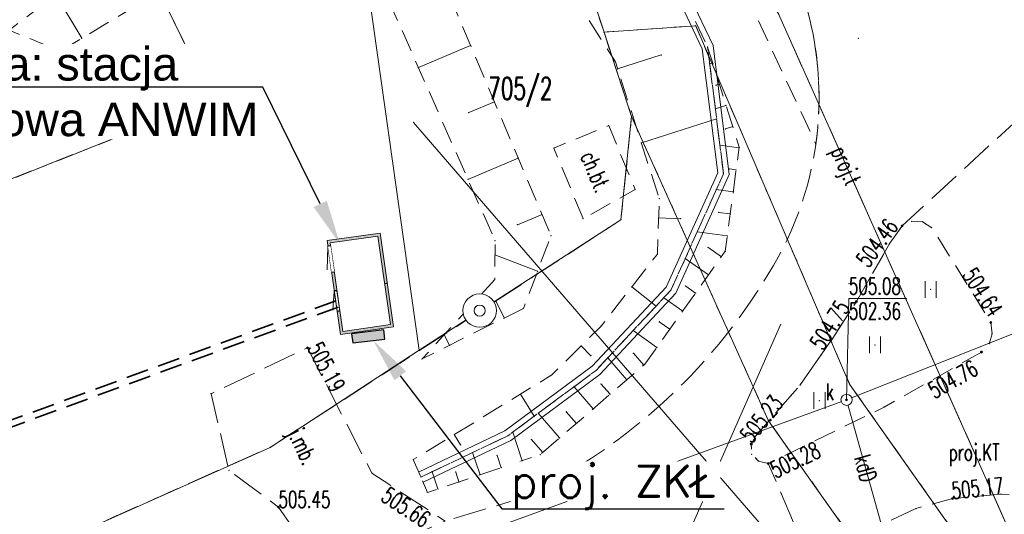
# Model space of a CAD drawing. Header units: metres. Extents: x 7422311 to 7422914, y 5495352 to 5495886.
# Tile 19 of 22: x 7422410 to 7422454, y 5495833 to 5495855. Entities that reach past the tile are written whole.
import ezdxf
from ezdxf import colors
from ezdxf.entities.mleader import LeaderData, LeaderLine
from ezdxf.enums import TextEntityAlignment as Align
from ezdxf.math import Vec2, Vec3

# ---------------------------------------------------------------- set-up
doc = ezdxf.new("R2010")
doc.units = ezdxf.units.M
doc.set_wipeout_variables(frame=1)
for name, pattern in [('DASHED2', [9.525, 6.35, -3.175]), ('L_0_03', [1, 0.5, -0.5]), ('L_0_04', [1.5, 1, -0.5]), ('L_0_06', [2, 1.5, -0.5]), ('L_2_50', [2.5, 2, -0.5])]:
    doc.linetypes.add(name, pattern=pattern)
doc.layers.get('0').update_dxf_attribs({"linetype": 'CONTINUOUS', "lineweight": 18})
for name, color, linetype, lineweight in [('_PROelCAD_ODNOSNIKI_SZCZEGOL', 7, 'CONTINUOUS', 13), ('EGB_DzialkaEwidencyjna', 7, 'CONTINUOUS', 18), ('EGB_KonturKlasyfikacyjny', 96, 'CONTINUOUS', 18), ('EGB_KonturUzytkuGruntowego', 96, 'CONTINUOUS', 18), ('GES_InneUrzadzeniaTowarzyszac2', 7, 'CONTINUOUS', 18), ('GES_PrzewodKanalizacyjny', 36, 'CONTINUOUS', 18), ('GES_PrzewodTelekomunikacyjny_P', 7, 'CONTINUOUS', 18), ('GES_PrzewodWodociagowy', 5, 'CONTINUOUS', 18), ('GES_Rzedna', 7, 'CONTINUOUS', 18), ('GES_UrzadzeniaSiecWodociagowa_', 7, 'CONTINUOUS', 18), ('GES_UrzadzeniaTowarzyszczaceL1', 7, 'CONTINUOUS', 18), ('KR_ObiektKarto', 7, 'CONTINUOUS', 18), ('M_projekt', 134, 'CONTINUOUS', 0), ('M_STACJA', 161, 'CONTINUOUS', 13), ('OT_Komunikacja', 7, 'CONTINUOUS', 18), ('OT_Rzedna', 7, 'CONTINUOUS', 18), ('OT_Skarpa', 7, 'CONTINUOUS', 18), ('OT_ZagospodarowanieTerenu', 7, 'CONTINUOUS', 18)]:
    doc.layers.add(name, color=color, linetype=linetype, lineweight=lineweight)
doc.styles.add('Arial', font='arial.ttf')
doc.styles.get("Standard").update_dxf_attribs({"font": 'simplex.shx'})

# ---------------------------------------------------------------- blocks, each defined once
blk = doc.blocks.new('L_0_02_2')
at = {"color": 0}
blk.add_point((0, 0), dxfattribs=at)
blk = doc.blocks.new('L_0_02_1')
at = {"color": 0}
blk.add_point((0, 0), dxfattribs=at)
blk = doc.blocks.new('OTZT_S')
at = {"color": 0, "linetype": 'Continuous', "lineweight": 18, "flags": 128}
for points in [[(-0.5, -0.75), (-0.5, 0.75)], [(0.5, 0.75), (0.5, -0.75)]]:
    blk.add_lwpolyline(points, dxfattribs=at)
blk = doc.blocks.new('SUPW_O')
at = {"color": 0, "linetype": 'Continuous', "lineweight": 18}
blk.add_wipeout([(0, -0.5), (0.25, -0.433), (0.433, -0.25), (0.5, 0), (0.433, 0.25), (0.25, 0.433), (0, 0.5), (-0.25, 0.433), (-0.433, 0.25), (-0.5, 0), (-0.433, -0.25), (-0.25, -0.433)], dxfattribs=at)
blk.add_circle((0, 0), 0.5, dxfattribs=at)
blk = doc.blocks.new('SUPS01_05')
at = {"linetype": 'Continuous', "lineweight": 13}
blk.add_hatch(color=0, dxfattribs=at).paths.add_polyline_path([(0, -0.091, 1), (0, 0.091, 1)])
at = {"color": 0, "linetype": 'Continuous', "lineweight": 13}
blk.add_circle((0, 0), 0.0906, dxfattribs=at)
blk = doc.blocks.new('SUWS')
at = {"color": 0, "linetype": 'Continuous', "lineweight": 18}
blk.add_wipeout([(0, -1.5), (0.75, -1.299), (1.299, -0.75), (1.5, 0), (1.299, 0.75), (0.75, 1.299), (0, 1.5), (-0.75, 1.299), (-1.299, 0.75), (-1.5, 0), (-1.299, -0.75), (-0.75, -1.299)], dxfattribs=at)
for radius in [1.5, 0.5]:
    blk.add_circle((0, 0), radius, dxfattribs=at)
blk = doc.blocks.new('OTRN')
at = {"linetype": 'Continuous', "lineweight": 13}
blk.add_hatch(color=0, dxfattribs=at).paths.add_polyline_path([(0, -0.091, 1), (0, 0.091, 1)])
at = {"color": 0, "linetype": 'Continuous', "lineweight": 13}
blk.add_circle((0, 0), 0.0906, dxfattribs=at)
blk = doc.blocks.new('OTRS')
at = {"linetype": 'Continuous', "lineweight": 13}
blk.add_hatch(color=0, dxfattribs=at).paths.add_polyline_path([(0, -0.091, 1), (0, 0.091, 1)])
at = {"color": 0, "linetype": 'Continuous', "lineweight": 13}
blk.add_circle((0, 0), 0.0906, dxfattribs=at)
blk = doc.blocks.new('*U45')
at = {"layer": 'M_STACJA', "lineweight": 0, "ltscale": 10, "extrusion": (0, 0, -1)}
h = blk.add_hatch(dxfattribs=at)
h.set_pattern_fill('ANSI36', color=1, style=0, pattern_type=2)
h.set_pattern_definition([(142.7116, (224.20336, -40.30256), (-0.249703, 0.58921457), [0.79375, -0.15875, 0, -0.15875])])
h.paths.add_polyline_path([(21.3, 12.97), (-21.3, 12.97), (-21.3, -11.13), (-19, -11.13), (-19, -11.13), (-19, -9.93), (-19.51, -9.94), (-19.6, -9.93), (-20.1, -9.93), (-20.1, -9.43), (-20.1, 11.27), (-20.1, 11.77), (-19.6, 11.77), (19.6, 11.77), (20.1, 11.77), (20.1, 11.27), (20.1, -9.43), (19.6, -9.93), (19.29, -9.93), (10.92, -9.93), (10.92, -10.53), (10.92, -10.46), (10.92, -10.6), (10.92, -11.13), (21.3, -11.13)])
h.paths.add_polyline_path([(-20.45, -10.48, 1), (-20.85, -10.48, 1)], flags=16)
h.paths.add_polyline_path([(-20.5, 12.35, 1), (-20.9, 12.35, 1)], flags=16)
h.paths.add_polyline_path([(20.92, 12.34, 1), (20.52, 12.34, 1)], flags=16)
h.paths.add_polyline_path([(20.98, -10.48, 1), (20.58, -10.48, 1)], flags=16)
h.paths.add_polyline_path([(-6.7, -11.13), (1.45, -11.12), (1.42, -9.98), (1.42, -9.93), (-6.7, -9.93)])
h.paths.add_polyline_path([(0.92, -11.13), (0.92, -11.13), (0.92, -11.12)])
at = {"layer": 'M_STACJA', "color": 1, "ltscale": 10}
blk.add_line((-7.94, -11.13), (-16.94, -11.13), dxfattribs=at)
blk.add_line((-7.94, -11.13), (-16.94, -11.13), dxfattribs=at)
at = {"layer": 'M_STACJA', "color": 1, "lineweight": 0, "ltscale": 10, "extrusion": (0, 0, -1), "flags": 128}
blk.add_lwpolyline([(21.3, 12.97), (-21.3, 12.97), (-21.3, -11.13), (21.3, -11.13), (21.3, 12.97)], dxfattribs=at)
at = {"layer": 'M_STACJA', "color": 1, "ltscale": 10, "extrusion": (0, 0, -1), "flags": 128}
for points in [[(21.3, 12.97), (-21.3, 12.97), (-21.3, -11.13), (21.3, -11.13), (21.3, 12.97)], [(1.67, -11.13), (10.67, -11.13), (10.67, -9.93), (1.67, -9.93), (1.67, -11.13), (10.06, -13)], [(-7.1, -11.13), (-7.1, -11.13), (-7.1, -9.93), (-18.6, -9.93), (-18.6, -11.13), (-8.28, -13), (-18.6, -11.13), (-7.1, -11.13)]]:
    blk.add_lwpolyline(points, dxfattribs=at)
blk.add_lwpolyline([(-20.1, -9.93), (20.1, -9.93), (20.1, 11.77), (-20.1, 11.77), (-20.1, -9.93)], close=True, dxfattribs=at)
at = {"layer": 'M_STACJA', "color": 1, "ltscale": 254, "extrusion": (0, 0, -1), "flags": 128}
for points in [[(1.94, 12.97), (0.94, 12.97), (0.94, 13), (1.94, 13), (1.94, 12.97)], [(1.35, 11.77), (1.35, 12.97), (1.53, 12.97), (1.53, 11.77), (1.35, 11.77)]]:
    blk.add_lwpolyline(points, close=True, dxfattribs=at)
at = {"layer": 'M_STACJA', "color": 1, "linetype": 'DASHED2', "ltscale": 10, "extrusion": (0, 0, -1)}
for points in [[(10.92, -11.13), (10.92, -9.93), (1.42, -9.93), (1.42, -11.13), (10.92, -11.13)], [(-6.7, -9.93), (-6.7, -11.13), (-19, -11.13), (-19, -9.93), (-6.7, -9.93)]]:
    blk.add_lwpolyline(points, close=True, dxfattribs=at)
at = {"color": 1, "ltscale": 10}
blk.add_wipeout([(7.1, -9.93), (18.6, -9.93), (18.6, -11.13), (7.1, -11.13)], dxfattribs=at).dxf.layer = 'M_STACJA'
blk = doc.blocks.new('ZKŁ_1')
h = blk.add_hatch(color=1)
h.dxf.hatch_style = 1
h.paths.add_polyline_path([(0, 0), (0, 0.379), (-1.322, 0.379), (-1.322, 0)])
at = {"color": 18, "lineweight": 30, "true_color": 0x000000}
blk.add_lwpolyline([(-1.322, 0), (0, 0), (0, 0.379), (-1.322, 0.379)], close=True, dxfattribs=at)

msp = doc.modelspace()

# ---------------------------------------------------------------- linework, layer by layer
for p in [(7422440.394, 5495855.137), (7422440.394, 5495855.137), (7422440.394, 5495855.137), (7422440.394, 5495855.137), (7422440.394, 5495855.137), (7422440.394, 5495855.137), (7422440.394, 5495855.137), (7422440.394, 5495855.137), (7422440.394, 5495855.137), (7422440.394, 5495855.137), (7422436.274, 5495854.847), (7422436.274, 5495854.847), (7422436.274, 5495854.847), (7422436.274, 5495854.847), (7422436.274, 5495854.847), (7422436.274, 5495854.847), (7422436.274, 5495854.847), (7422436.274, 5495854.847), (7422436.274, 5495854.847), (7422436.274, 5495854.847), (7422436.274, 5495854.847), (7422436.274, 5495854.847), (7422436.274, 5495854.847), (7422436.274, 5495854.847), (7422436.274, 5495854.847), (7422436.274, 5495854.847), (7422412.806, 5495854.575), (7422430.279, 5495854.247), (7422440.931, 5495854.175), (7422440.931, 5495854.175), (7422440.931, 5495854.175), (7422440.931, 5495854.175), (7422440.931, 5495854.175), (7422440.931, 5495854.175), (7422447.704, 5495854.567), (7422411.839, 5495853.999), (7422411.839, 5495853.999), (7422438.843, 5495853.821), (7422427.934, 5495853.256), (7422436.784, 5495853.513), (7422436.784, 5495853.513), (7422441.025, 5495853.419), (7422441.156, 5495853.461), (7422445.834, 5495853.687), (7422436.886, 5495853.194), (7422441.304, 5495852.459), (7422441.456, 5495852.507), (7422418.654, 5495851.807), (7422418.654, 5495851.807), (7422418.654, 5495851.807), (7422418.654, 5495851.807), (7422418.654, 5495851.807), (7422418.654, 5495851.807), (7422418.654, 5495851.807), (7422418.654, 5495851.807), (7422431.35, 5495851.714), (7422441.756, 5495851.553), (7422430.198, 5495851.228), (7422437.514, 5495851.047), (7422437.514, 5495851.047), (7422437.514, 5495851.047), (7422437.514, 5495851.047), (7422437.514, 5495851.047), (7422437.514, 5495851.047), (7422437.514, 5495851.047), (7422437.514, 5495851.047), (7422437.514, 5495851.047), (7422437.514, 5495851.047), (7422437.514, 5495851.047), (7422437.514, 5495851.047), (7422437.514, 5495851.047), (7422437.514, 5495851.047), (7422437.514, 5495851.047), (7422437.514, 5495851.047), (7422441.277, 5495851.402), (7422427.716, 5495850.784), (7422427.716, 5495850.784), (7422427.716, 5495850.784), (7422427.716, 5495850.784), (7422436.484, 5495850.647), (7422436.484, 5495850.647), (7422441.335, 5495850.944), (7422441.73, 5495850.496), (7422442.057, 5495850.599), (7422445.879, 5495850.558), (7422437.954, 5495849.861), (7422441.483, 5495849.759), (7422445.793, 5495849.813), (7422445.793, 5495849.813), (7422445.793, 5495849.813), (7422434.023, 5495849.63), (7422434.023, 5495849.63), (7422442.345, 5495849.644), (7422442.349, 5495849.671), (7422442.349, 5495849.671), (7422432.42, 5495849.182), (7422441.643, 5495848.476), (7422441.643, 5495848.476), (7422441.643, 5495848.476), (7422441.643, 5495848.476), (7422441.643, 5495848.476), (7422441.643, 5495848.476), (7422441.912, 5495848.693), (7422442.213, 5495848.653), (7422430.16, 5495848.226), (7422437.674, 5495847.767), (7422437.674, 5495847.767), (7422441.321, 5495847.763), (7422442.08, 5495847.662), (7422438.758, 5495847.352), (7422438.758, 5495847.352), (7422433.491, 5495846.649), (7422441.42, 5495846.741), (7422441.948, 5495846.67), (7422432.382, 5495846.18), (7422435.334, 5495846.457), (7422435.334, 5495846.457), (7422437.034, 5495846.407), (7422437.034, 5495846.407), (7422437.034, 5495846.407), (7422437.034, 5495846.407), (7422437.034, 5495846.407), (7422437.034, 5495846.407), (7422437.034, 5495846.407), (7422437.034, 5495846.407), (7422437.034, 5495846.407), (7422437.034, 5495846.407), (7422437.034, 5495846.407), (7422437.034, 5495846.407), (7422438.729, 5495846.487), (7422439.723, 5495846.454), (7422450.104, 5495846.337), (7422450.104, 5495846.337), (7422450.104, 5495846.337), (7422450.104, 5495846.337), (7422450.594, 5495846.317), (7422450.594, 5495846.317), (7422450.594, 5495846.317), (7422450.594, 5495846.317), (7422440.464, 5495845.859), (7422449.673, 5495846.139), (7422449.673, 5495846.139), (7422449.674, 5495846.137), (7422449.674, 5495846.137), (7422449.674, 5495846.137), (7422449.674, 5495846.137), (7422451.004, 5495846.047), (7422451.004, 5495846.047), (7422451.004, 5495846.047), (7422451.004, 5495846.047), (7422431.378, 5495845.473), (7422431.378, 5495845.473), (7422433.897, 5495845.69), (7422433.897, 5495845.69), (7422441.816, 5495845.679), (7422449.124, 5495845.357), (7422449.124, 5495845.357), (7422449.125, 5495845.36), (7422449.125, 5495845.36), (7422438.675, 5495844.866), (7422438.675, 5495844.866), (7422440.946, 5495845.169), (7422441.724, 5495844.99), (7422441.724, 5495844.99), (7422431.374, 5495844.823), (7422439.927, 5495844.667), (7422441.547, 5495844.742), (7422433.288, 5495844.093), (7422443.658, 5495843.966), (7422431.367, 5495843.718), (7422431.367, 5495843.718), (7422440.968, 5495843.927), (7422447.283, 5495843.537), (7422437.519, 5495843.386), (7422439.284, 5495843.24), (7422439.284, 5495843.24), (7422439.284, 5495843.24), (7422439.284, 5495843.24), (7422439.284, 5495843.24), (7422439.284, 5495843.24), (7422439.948, 5495843.425), (7422440.388, 5495843.112), (7422450.957, 5495843.275), (7422438.965, 5495842.897), (7422447.283, 5495842.862), (7422447.614, 5495842.727), (7422447.614, 5495842.727), (7422447.614, 5495842.727), (7422447.614, 5495842.727), (7422449.861, 5495842.862), (7422432.649, 5495842.418), (7422432.649, 5495842.418), (7422438.619, 5495842.527), (7422439.809, 5495842.297), (7422431.793, 5495841.99), (7422438.753, 5495841.821), (7422453.664, 5495841.787), (7422453.664, 5495841.787), (7422453.664, 5495841.787), (7422453.664, 5495841.787), (7422436.144, 5495841.625), (7422436.144, 5495841.625), (7422437.587, 5495841.422), (7422439.229, 5495841.482), (7422444.209, 5495841.686), (7422429.096, 5495841.236), (7422446.524, 5495841.037), (7422446.524, 5495841.037), (7422446.524, 5495841.037), (7422446.524, 5495841.037), (7422453.714, 5495841.277), (7422453.714, 5495841.277), (7422453.714, 5495841.272), (7422453.714, 5495841.272), (7422422.944, 5495840.647), (7422422.944, 5495840.647), (7422427.974, 5495840.537), (7422427.974, 5495840.537), (7422427.974, 5495840.537), (7422427.974, 5495840.537), (7422427.974, 5495840.537), (7422427.974, 5495840.537), (7422429.332, 5495840.763), (7422435.245, 5495840.733), (7422438.65, 5495840.667), (7422448.457, 5495840.775), (7422453.239, 5495840.453), (7422453.239, 5495840.453), (7422453.244, 5495840.457), (7422453.244, 5495840.457), (7422453.584, 5495840.827), (7422453.584, 5495840.827), (7422453.584, 5495840.827), (7422453.584, 5495840.827), (7422428.101, 5495840.149), (7422428.101, 5495840.149), (7422435.683, 5495840.292), (7422436.445, 5495840.199), (7422437.594, 5495840.399), (7422435.916, 5495839.632), (7422435.916, 5495839.632), (7422435.916, 5495839.632), (7422435.916, 5495839.632), (7422435.916, 5495839.632), (7422435.916, 5495839.632), (7422438.057, 5495839.864), (7422438.115, 5495839.915), (7422438.115, 5495839.915), (7422433.926, 5495839.424), (7422433.926, 5495839.424), (7422437.301, 5495839.21), (7422434.927, 5495838.897), (7422436.138, 5495839.025), (7422445.104, 5495838.997), (7422445.104, 5495838.997), (7422445.104, 5495838.997), (7422445.104, 5495838.997), (7422447.314, 5495839.007), (7422447.314, 5495839.007), (7422447.314, 5495839.007), (7422447.314, 5495839.007), (7422447.314, 5495839.007), (7422447.314, 5495839.007), (7422447.314, 5495839.007), (7422447.314, 5495839.007), (7422447.314, 5495839.007), (7422447.314, 5495839.007), (7422418.614, 5495838.577), (7422418.614, 5495838.577), (7422432.525, 5495838.567), (7422436.544, 5495838.556), (7422445.957, 5495838.275), (7422434.577, 5495837.773), (7422435.788, 5495837.901), (7422438.768, 5495838.036), (7422448.864, 5495837.977), (7422448.864, 5495837.977), (7422448.864, 5495837.977), (7422448.864, 5495837.977), (7422433.137, 5495837.568), (7422433.317, 5495837.701), (7422443.664, 5495837.367), (7422443.664, 5495837.367), (7422443.664, 5495837.367), (7422443.664, 5495837.367), (7422443.664, 5495837.367), (7422443.664, 5495837.367), (7422443.664, 5495837.367), (7422443.664, 5495837.367), (7422443.664, 5495837.367), (7422443.664, 5495837.367), (7422435.032, 5495837.247), (7422429.54, 5495836.741), (7422431.953, 5495836.689), (7422431.953, 5495836.689), (7422431.953, 5495836.689), (7422431.953, 5495836.689), (7422431.953, 5495836.689), (7422431.953, 5495836.689), (7422432.17, 5495836.85), (7422433.015, 5495836.521), (7422434.276, 5495836.593), (7422443.104, 5495836.687), (7422443.104, 5495836.687), (7422443.104, 5495836.687), (7422443.104, 5495836.687), (7422421.264, 5495836.167), (7422421.264, 5495836.167), (7422421.264, 5495836.167), (7422421.264, 5495836.167), (7422421.264, 5495836.167), (7422421.264, 5495836.167), (7422421.264, 5495836.167), (7422421.264, 5495836.167), (7422421.264, 5495836.167), (7422421.264, 5495836.167), (7422421.264, 5495836.167), (7422421.264, 5495836.167), (7422429.825, 5495836.276), (7422442.894, 5495836.317), (7422442.894, 5495836.317), (7422442.894, 5495836.317), (7422442.894, 5495836.317), (7422427.704, 5495835.617), (7422427.704, 5495835.617), (7422430.368, 5495835.934), (7422431.465, 5495835.809), (7422432.6, 5495835.569), (7422433.405, 5495835.84), (7422433.405, 5495835.84), (7422433.519, 5495835.938), (7422442.904, 5495835.857), (7422442.904, 5495835.857), (7422442.904, 5495835.857), (7422442.904, 5495835.857), (7422419.414, 5495835.137), (7422419.414, 5495835.137), (7422431.652, 5495835.251), (7422443.224, 5495835.547), (7422443.224, 5495835.547), (7422443.224, 5495835.547), (7422443.224, 5495835.547), (7422443.654, 5495835.437), (7422443.654, 5495835.437), (7422443.654, 5495835.437), (7422443.654, 5495835.437), (7422443.654, 5495835.437), (7422443.654, 5495835.437), (7422425.844, 5495835.007), (7422425.844, 5495835.007), (7422428.044, 5495834.827), (7422428.044, 5495834.827), (7422428.044, 5495834.827), (7422428.044, 5495834.827), (7422428.044, 5495834.827), (7422428.044, 5495834.827), (7422428.549, 5495835.068), (7422429.608, 5495835.058), (7422430.704, 5495834.933), (7422428.808, 5495834.296), (7422429.756, 5495834.615), (7422428.334, 5495834.137), (7422428.334, 5495834.137), (7422432.344, 5495833.817), (7422432.344, 5495833.817), (7422432.344, 5495833.817), (7422432.344, 5495833.817), (7422451.934, 5495833.867), (7422451.934, 5495833.867), (7422451.934, 5495833.867), (7422451.934, 5495833.867), (7422454.114, 5495834.067), (7422454.114, 5495834.067), (7422454.114, 5495834.067), (7422454.114, 5495834.067), (7422421.644, 5495833.477), (7422421.644, 5495833.477), (7422450.294, 5495833.417), (7422450.294, 5495833.417), (7422450.294, 5495833.417), (7422450.294, 5495833.417)]:
    msp.add_point(p)
at = {"layer": 'EGB_DzialkaEwidencyjna', "linetype": 'CONTINUOUS', "lineweight": 18}
for p, q in [((7422428.841, 5495877.639), (7422436.274, 5495854.847)), ((7422424.014, 5495868.507), (7422427.974, 5495840.537)), ((7422427.974, 5495840.537), (7422424.014, 5495868.507)), ((7422436.274, 5495854.847), (7422440.394, 5495855.137)), ((7422440.394, 5495855.137), (7422447.314, 5495839.007)), ((7422437.514, 5495851.047), (7422436.274, 5495854.847)), ((7422436.274, 5495854.847), (7422437.514, 5495851.047)), ((7422437.514, 5495851.047), (7422437.034, 5495846.407)), ((7422443.664, 5495837.367), (7422437.514, 5495851.047)), ((7422437.034, 5495846.407), (7422427.974, 5495840.537)), ((7422427.974, 5495840.537), (7422421.264, 5495836.167)), ((7422447.314, 5495839.007), (7422460.934, 5495819.697)), ((7422458.704, 5495816.157), (7422443.664, 5495837.367)), ((7422421.264, 5495836.167), (7422407.694, 5495830.107))]:
    msp.add_line(p, q, dxfattribs=at)
at = {"layer": 'EGB_DzialkaEwidencyjna', "color": 7, "linetype": 'Continuous', "lineweight": 13, "flags": 128}
msp.add_lwpolyline([(7422435.604, 5495830.791), (7422439.417, 5495830.791), (7422444.209, 5495841.686)], dxfattribs=at)
at = {"layer": 'EGB_KonturKlasyfikacyjny', "color": 82, "linetype": 'L_0_06', "lineweight": 18, "flags": 128}
for points in [[(7422437.514, 5495851.047), (7422437.034, 5495846.407), (7422421.264, 5495836.167), (7422407.684, 5495830.107), (7422388.214, 5495839.107), (7422387.604, 5495840.237), (7422400.594, 5495844.677), (7422405.374, 5495846.557), (7422418.654, 5495851.807), (7422414.094, 5495861.187), (7422404.664, 5495880.557), (7422391.804, 5495874.697), (7422395.924, 5495878.527), (7422400.263, 5495883.771), (7422403.39, 5495885.129), (7422403.954, 5495885.354), (7422405.638, 5495885.805), (7422406.528, 5495885.921), (7422409.708, 5495886.191), (7422410.554, 5495886.227), (7422412.291, 5495886.075), (7422413.975, 5495885.624), (7422415.554, 5495884.888), (7422415.863, 5495884.702), (7422418.513, 5495883.042), (7422419.632, 5495882.228), (7422420.865, 5495880.995), (7422423.389, 5495877.967), (7422423.607, 5495877.987), (7422424.504, 5495878.027), (7422425.512, 5495877.976), (7422428.841, 5495877.639), (7422436.274, 5495854.847)], [(7422418.654, 5495851.807), (7422405.374, 5495846.557), (7422400.594, 5495844.677), (7422387.604, 5495840.237), (7422380.514, 5495855.787), (7422377.804, 5495861.727), (7422391.804, 5495874.697), (7422404.664, 5495880.557), (7422414.094, 5495861.187)]]:
    msp.add_lwpolyline(points, close=True, dxfattribs=at)
at = {"layer": 'EGB_KonturUzytkuGruntowego', "color": 96, "linetype": 'L_0_03', "lineweight": 18, "flags": 128}
for points in [[(7422437.514, 5495851.047), (7422437.034, 5495846.407), (7422421.264, 5495836.167), (7422407.684, 5495830.107), (7422388.214, 5495839.107), (7422387.604, 5495840.237), (7422400.594, 5495844.677), (7422405.374, 5495846.557), (7422418.654, 5495851.807), (7422414.094, 5495861.187), (7422404.664, 5495880.557), (7422391.804, 5495874.697), (7422395.924, 5495878.527), (7422400.263, 5495883.771), (7422403.39, 5495885.129), (7422403.954, 5495885.354), (7422405.638, 5495885.805), (7422406.528, 5495885.921), (7422409.708, 5495886.191), (7422410.554, 5495886.227), (7422412.291, 5495886.075), (7422413.975, 5495885.624), (7422415.554, 5495884.888), (7422415.863, 5495884.702), (7422418.513, 5495883.042), (7422419.632, 5495882.228), (7422420.865, 5495880.995), (7422423.389, 5495877.967), (7422423.607, 5495877.987), (7422424.504, 5495878.027), (7422425.512, 5495877.976), (7422428.841, 5495877.639), (7422436.274, 5495854.847)], [(7422418.654, 5495851.807), (7422405.374, 5495846.557), (7422400.594, 5495844.677), (7422387.604, 5495840.237), (7422380.514, 5495855.787), (7422377.804, 5495861.727), (7422391.804, 5495874.697), (7422404.664, 5495880.557), (7422414.094, 5495861.187)], [(7422468.824, 5495815.567), (7422465.124, 5495812.807), (7422458.704, 5495816.157), (7422443.664, 5495837.367), (7422437.514, 5495851.047), (7422436.274, 5495854.847), (7422440.394, 5495855.137), (7422447.314, 5495839.007), (7422460.934, 5495819.697)]]:
    msp.add_lwpolyline(points, close=True, dxfattribs=at)
at = {"layer": 'GES_InneUrzadzeniaTowarzyszac2'}
msp.add_point((7422447.174, 5495838.307), dxfattribs=at)
at = {"layer": 'GES_PrzewodKanalizacyjny', "color": 36, "linetype": 'Continuous', "lineweight": 18, "flags": 128}
for points in [[(7422463.144, 5495844.657), (7422447.174, 5495838.307), (7422396.35, 5495819.815), (7422376.694, 5495812.343), (7422340.908, 5495798.066), (7422317.474, 5495814.337)], [(7422447.174, 5495838.307), (7422449.894, 5495828.537), (7422449.294, 5495828.507)]]:
    msp.add_lwpolyline(points, dxfattribs=at)
at = {"layer": 'GES_PrzewodTelekomunikacyjny_P', "color": 30, "linetype": 'L_2_50', "lineweight": 18, "flags": 128}
msp.add_lwpolyline([(7422436.477, 5495876.098), (7422436.573, 5495875.771), (7422436.862, 5495874.814), (7422437.158, 5495873.858), (7422437.459, 5495872.905), (7422437.766, 5495871.953), (7422438.078, 5495871.003), (7422438.397, 5495870.055), (7422438.721, 5495869.11), (7422439.052, 5495868.166), (7422439.388, 5495867.224), (7422439.73, 5495866.284), (7422440.077, 5495865.346), (7422440.431, 5495864.411), (7422440.79, 5495863.478), (7422441.155, 5495862.547), (7422441.525, 5495861.618), (7422441.901, 5495860.691), (7422442.092, 5495860.229), (7422443.426, 5495857.236), (7422443.573, 5495856.376), (7422444.114, 5495855.681), (7422463.428, 5495812.366)], dxfattribs=at)
at = {"layer": 'GES_PrzewodWodociagowy', "color": 5, "linetype": 'Continuous', "lineweight": 18, "flags": 128}
msp.add_lwpolyline([(7422466.599, 5495805.728), (7422427.716, 5495850.784)], dxfattribs=at)
at = {"layer": 'GES_UrzadzeniaSiecWodociagowa_', "color": 5}
msp.add_point((7422430.686, 5495842.322), dxfattribs=at)
at = {"layer": 'GES_UrzadzeniaTowarzyszczaceL1', "color": 7, "linetype": 'Continuous', "lineweight": 18, "flags": 128}
msp.add_lwpolyline([(7422438.033, 5495875.47), (7422438.746, 5495868.201), (7422439.289, 5495867.497), (7422439.588, 5495866.702), (7422442.092, 5495860.229), (7422443.426, 5495857.236), (7422463.428, 5495812.366), (7422463.88, 5495811.622)], dxfattribs=at)
at = {"layer": 'KR_ObiektKarto', "linetype": 'Continuous', "lineweight": 18, "flags": 128}
for points in [[(7422412.806, 5495854.575), (7422411.649, 5495856.518)], [(7422430.279, 5495854.247), (7422427.934, 5495853.256)], [(7422436.886, 5495853.194), (7422438.843, 5495853.821)], [(7422441.156, 5495853.461), (7422441.025, 5495853.419)], [(7422441.456, 5495852.507), (7422441.304, 5495852.459)], [(7422431.35, 5495851.714), (7422430.198, 5495851.228)], [(7422441.756, 5495851.553), (7422441.277, 5495851.402)], [(7422437.954, 5495849.861), (7422441.335, 5495850.944)], [(7422442.057, 5495850.599), (7422441.73, 5495850.496)], [(7422442.345, 5495849.644), (7422441.483, 5495849.759)], [(7422432.42, 5495849.182), (7422430.16, 5495848.226)], [(7422442.213, 5495848.653), (7422441.912, 5495848.693)], [(7422442.08, 5495847.662), (7422441.321, 5495847.763)], [(7422433.491, 5495846.649), (7422432.382, 5495846.18)], [(7422441.948, 5495846.67), (7422441.42, 5495846.741)], [(7422438.729, 5495846.487), (7422439.723, 5495846.454)], [(7422441.816, 5495845.679), (7422440.464, 5495845.859)], [(7422441.547, 5495844.742), (7422440.946, 5495845.169)], [(7422433.288, 5495844.093), (7422431.374, 5495844.823)], [(7422440.968, 5495843.927), (7422439.927, 5495844.667)], [(7422437.519, 5495843.386), (7422438.619, 5495842.527)], [(7422440.388, 5495843.112), (7422439.948, 5495843.425)], [(7422431.793, 5495841.99), (7422431.439, 5495842.7)], [(7422439.809, 5495842.297), (7422438.965, 5495842.897)], [(7422439.229, 5495841.482), (7422438.753, 5495841.821)], [(7422438.65, 5495840.667), (7422437.587, 5495841.422)], [(7422429.332, 5495840.763), (7422429.096, 5495841.236)], [(7422435.245, 5495840.733), (7422435.683, 5495840.292)], [(7422437.301, 5495839.21), (7422436.445, 5495840.199)], [(7422438.057, 5495839.864), (7422437.594, 5495840.399)], [(7422435.788, 5495837.901), (7422434.927, 5495838.897)], [(7422436.544, 5495838.556), (7422436.138, 5495839.025)], [(7422432.525, 5495838.567), (7422433.137, 5495837.568)], [(7422435.032, 5495837.247), (7422434.577, 5495837.773)], [(7422434.276, 5495836.593), (7422433.317, 5495837.701)], [(7422429.54, 5495836.741), (7422429.825, 5495836.276)], [(7422432.6, 5495835.569), (7422432.17, 5495836.85)], [(7422433.519, 5495835.938), (7422433.015, 5495836.521)], [(7422430.704, 5495834.933), (7422430.368, 5495835.934)], [(7422431.652, 5495835.251), (7422431.465, 5495835.809)], [(7422428.808, 5495834.296), (7422428.549, 5495835.068)], [(7422429.756, 5495834.615), (7422429.608, 5495835.058)]]:
    msp.add_lwpolyline(points, dxfattribs=at)
at = {"layer": 'OT_Komunikacja', "linetype": 'CONTINUOUS', "lineweight": 18}
for p, q in [((7422441.174, 5495854.246), (7422431.87, 5495873.799)), ((7422440.688, 5495854.104), (7422431.415, 5495873.59)), ((7422441.899, 5495848.438), (7422441.174, 5495854.246)), ((7422441.386, 5495848.515), (7422440.688, 5495854.104)), ((7422439.073, 5495843.38), (7422441.386, 5495848.515)), ((7422439.495, 5495843.099), (7422441.899, 5495848.438)), ((7422435.748, 5495839.819), (7422439.073, 5495843.38)), ((7422436.083, 5495839.445), (7422439.495, 5495843.099)), ((7422431.824, 5495836.904), (7422435.748, 5495839.819)), ((7422432.083, 5495836.473), (7422436.083, 5495839.445)), ((7422427.937, 5495835.053), (7422431.824, 5495836.904)), ((7422428.152, 5495834.602), (7422432.083, 5495836.473))]:
    msp.add_line(p, q, dxfattribs=at)
at = {"layer": 'OT_Komunikacja', "color": 7, "linetype": 'L_0_04', "lineweight": 18, "flags": 128}
msp.add_lwpolyline([(7422445.834, 5495853.687, -0.065024), (7422445.793, 5495849.813), (7422439.942, 5495862.418), (7422436.634, 5495871.493), (7422435.33, 5495875.898), (7422438.49, 5495874.248), (7422441.833, 5495864.275), (7422444.878, 5495857.442, -0.065024)], format="xyb", close=True, dxfattribs=at)
at = {"layer": 'OT_Komunikacja', "color": 7, "linetype": 'L_0_06', "lineweight": 18, "flags": 128}
msp.add_lwpolyline([(7422433.214, 5495826.447), (7422429.134, 5495832.847), (7422432.344, 5495833.817, 0.075137), (7422438.768, 5495838.036, 0.075137), (7422443.658, 5495843.966, 0.117876), (7422445.879, 5495850.558, 0.117875), (7422444.878, 5495857.442), (7422441.833, 5495864.275), (7422438.49, 5495874.248), (7422447.854, 5495869.357), (7422449.827, 5495866.426), (7422450.792, 5495863.56), (7422456.474, 5495852.397), (7422449.674, 5495846.137), (7422449.124, 5495845.357), (7422447.614, 5495842.727), (7422446.524, 5495841.037), (7422445.104, 5495838.997), (7422443.104, 5495836.687), (7422442.894, 5495836.317), (7422442.904, 5495835.857), (7422443.224, 5495835.547), (7422443.654, 5495835.437), (7422446.594, 5495828.627)], format="xyb", close=True, dxfattribs=at)
at = {"layer": 'OT_Komunikacja', "color": 7, "linetype": 'L_0_04', "lineweight": 18, "flags": 128}
msp.add_lwpolyline([(7422435.334, 5495846.457), (7422434.023, 5495849.63), (7422436.484, 5495850.647), (7422437.674, 5495847.767)], close=True, dxfattribs=at)
at = {"layer": 'OT_Komunikacja', "color": 7, "linetype": 'L_0_06', "lineweight": 18, "flags": 128}
for points in [[(7422422.614, 5495830.677), (7422422.284, 5495832.547), (7422421.644, 5495833.477), (7422419.414, 5495835.137), (7422418.614, 5495838.577), (7422422.944, 5495840.647), (7422425.844, 5495835.007), (7422429.134, 5495832.847), (7422421.984, 5495829.697)], [(7422447.564, 5495826.087), (7422447.164, 5495826.657), (7422446.594, 5495828.627), (7422446.684, 5495829.677), (7422447.024, 5495830.707), (7422447.604, 5495831.617), (7422448.814, 5495832.717), (7422450.294, 5495833.417), (7422451.934, 5495833.867), (7422454.114, 5495834.067), (7422455.794, 5495833.877), (7422457.954, 5495833.277), (7422459.444, 5495832.537), (7422461.134, 5495831.267), (7422462.514, 5495829.747), (7422464.364, 5495827.337), (7422464.204, 5495827.217), (7422463.064, 5495828.187), (7422460.944, 5495829.617), (7422459.564, 5495830.337), (7422457.244, 5495831.267), (7422455.274, 5495831.777), (7422453.724, 5495831.937), (7422451.704, 5495831.867), (7422450.734, 5495831.617), (7422450.204, 5495831.357), (7422449.394, 5495830.777), (7422448.614, 5495830.027), (7422447.984, 5495829.187), (7422447.604, 5495828.227), (7422447.614, 5495827.277), (7422447.724, 5495826.587), (7422447.864, 5495826.107)]]:
    msp.add_lwpolyline(points, close=True, dxfattribs=at)
at = {"layer": 'OT_Rzedna'}
for p in [(7422411.839, 5495853.999), (7422449.674, 5495846.137), (7422447.614, 5495842.727), (7422453.664, 5495841.787), (7422422.944, 5495840.647), (7422453.244, 5495840.457), (7422442.894, 5495836.317), (7422443.654, 5495835.437), (7422451.934, 5495833.867), (7422421.644, 5495833.477)]:
    msp.add_point(p, dxfattribs=at)
at = {"layer": 'OT_Skarpa', "color": 7, "linetype": 'L_0_04', "lineweight": 18, "flags": 128}
for points in [[(7422432.649, 5495842.418), (7422428.101, 5495840.149), (7422431.367, 5495843.718), (7422431.378, 5495845.473), (7422424.318, 5495861.43), (7422422.016, 5495864.259), (7422420.791, 5495867.09), (7422414.531, 5495885.365), (7422415.554, 5495884.888), (7422415.863, 5495884.702), (7422418.513, 5495883.042), (7422418.67, 5495882.928), (7422424.349, 5495868.274), (7422433.897, 5495845.69)], [(7422424.504, 5495878.027), (7422425.512, 5495877.976), (7422429.937, 5495877.528), (7422431.643, 5495873.694), (7422440.931, 5495854.175), (7422441.643, 5495848.476), (7422439.284, 5495843.24), (7422435.916, 5495839.632), (7422431.953, 5495836.689), (7422428.044, 5495834.827), (7422427.704, 5495835.617), (7422433.926, 5495839.424), (7422436.144, 5495841.625), (7422438.675, 5495844.866), (7422438.758, 5495847.352), (7422436.784, 5495853.513), (7422431.193, 5495862.386), (7422427.521, 5495869.529), (7422424.295, 5495878.018)], [(7422424.318, 5495861.43), (7422411.839, 5495853.999), (7422409.538, 5495854.942), (7422422.016, 5495864.259)], [(7422428.044, 5495834.827), (7422431.953, 5495836.689), (7422435.916, 5495839.632), (7422439.284, 5495843.24), (7422441.643, 5495848.476), (7422440.931, 5495854.175), (7422442.349, 5495849.671), (7422441.724, 5495844.99), (7422438.115, 5495839.915), (7422433.405, 5495835.84), (7422428.334, 5495834.137)]]:
    msp.add_lwpolyline(points, close=True, dxfattribs=at)
at = {"layer": 'OT_ZagospodarowanieTerenu', "color": 7, "linetype": 'L_0_04', "lineweight": 18, "flags": 128}
msp.add_lwpolyline([(7422443.104, 5495836.687), (7422445.104, 5495838.997), (7422446.524, 5495841.037), (7422447.614, 5495842.727), (7422449.124, 5495845.357), (7422449.674, 5495846.137), (7422450.104, 5495846.337), (7422450.594, 5495846.317), (7422451.004, 5495846.047), (7422453.664, 5495841.787), (7422453.714, 5495841.272), (7422453.584, 5495840.827), (7422453.239, 5495840.453), (7422448.864, 5495837.977), (7422443.654, 5495835.437), (7422443.224, 5495835.547), (7422442.904, 5495835.857), (7422442.894, 5495836.317)], close=True, dxfattribs=at)

# ---------------------------------------------------------------- block references
at = {"layer": 'EGB_DzialkaEwidencyjna', "color": 7, "linetype": 'Continuous'}
for name, p, xscale, yscale, zscale, rotation in [('L_0_02_2', (7422440.394, 5495855.137), 0.5, 0.5, 0.5, 184.03), ('L_0_02_1', (7422440.394, 5495855.137), 0.5, 0.5, 0.5, 293.22), ('L_0_02_2', (7422440.394, 5495855.137), 0.5, 0.5, 0.5, 293.22), ('L_0_02_1', (7422440.394, 5495855.137), 0.5, 0.5, 0.5, 184.03), ('L_0_02_2', (7422436.274, 5495854.847), 0.5, 0.5, 0.5, 288.07), ('L_0_02_1', (7422436.274, 5495854.847), 0.5, 0.5, 0.5, 4.03), ('L_0_02_1', (7422436.274, 5495854.847), 0.5, 0.5, 0.5, 288.07), ('L_0_02_2', (7422436.274, 5495854.847), 0.5, 0.5, 0.5, 108.06), ('L_0_02_2', (7422436.274, 5495854.847), 0.5, 0.5, 0.5, 4.03), ('L_0_02_1', (7422436.274, 5495854.847), 0.5, 0.5, 0.5, 108.06), ('L_0_02_2', (7422437.514, 5495851.047), 0.5, 0.5, 0.5, 294.21), ('L_0_02_1', (7422437.514, 5495851.047), 0.5, 0.5, 0.5, 108.07), ('L_0_02_2', (7422437.514, 5495851.047), 0.5, 0.5, 0.5, 108.07), ('L_0_02_1', (7422437.514, 5495851.047), 0.5, 0.5, 0.5, 264.09), ('L_0_02_2', (7422437.514, 5495851.047), 0.5, 0.5, 0.5, 264.09), ('L_0_02_1', (7422437.514, 5495851.047), 0.5, 0.5, 0.5, 294.21), ('L_0_02_2', (7422437.034, 5495846.407), 0.5, 0.5, 0.5, 84.09), ('L_0_02_1', (7422437.034, 5495846.407), 0.4999999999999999, 0.4999999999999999, 0.4999999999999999, 212.9399999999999), ('L_0_02_2', (7422437.034, 5495846.407), 0.4999999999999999, 0.4999999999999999, 0.4999999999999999, 212.9399999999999), ('L_0_02_1', (7422437.034, 5495846.407), 0.5, 0.5, 0.5, 84.09), ('L_0_02_1', (7422427.974, 5495840.537), 0.5, 0.5, 0.5, 213.07), ('L_0_02_2', (7422427.974, 5495840.537), 0.5, 0.5, 0.5, 98.06), ('L_0_02_2', (7422427.974, 5495840.537), 0.4999999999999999, 0.4999999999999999, 0.4999999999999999, 32.94), ('L_0_02_1', (7422427.974, 5495840.537), 0.5, 0.5, 0.5, 98.06), ('L_0_02_2', (7422427.974, 5495840.537), 0.5, 0.5, 0.5, 213.07), ('L_0_02_1', (7422427.974, 5495840.537), 0.4999999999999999, 0.4999999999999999, 0.4999999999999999, 32.94), ('L_0_02_2', (7422447.314, 5495839.007), 0.5, 0.5, 0.5, 113.22), ('L_0_02_1', (7422447.314, 5495839.007), 0.5, 0.5, 0.5, 305.1999999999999), ('L_0_02_1', (7422447.314, 5495839.007), 0.5, 0.5, 0.5, 113.22), ('L_0_02_2', (7422447.314, 5495839.007), 0.5, 0.5, 0.5, 305.1999999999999), ('L_0_02_2', (7422443.664, 5495837.367), 0.5, 0.5, 0.5, 305.34), ('L_0_02_1', (7422443.664, 5495837.367), 0.5, 0.5, 0.5, 114.21), ('L_0_02_2', (7422443.664, 5495837.367), 0.5, 0.5, 0.5, 114.21), ('L_0_02_1', (7422443.664, 5495837.367), 0.5, 0.5, 0.5, 305.34), ('L_0_02_2', (7422421.264, 5495836.167), 0.5, 0.5, 0.5, 33.06999999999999), ('L_0_02_1', (7422421.264, 5495836.167), 0.5, 0.5, 0.5, 204.06), ('L_0_02_2', (7422421.264, 5495836.167), 0.5, 0.5, 0.5, 204.06), ('L_0_02_1', (7422421.264, 5495836.167), 0.5, 0.5, 0.5, 33.06999999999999)]:
    msp.add_blockref(name, p, dxfattribs=dict(at, xscale=xscale, yscale=yscale, zscale=zscale, rotation=rotation))
at = {"layer": 'KR_ObiektKarto', "linetype": 'Continuous', "xscale": 0.5, "yscale": 0.5, "zscale": 0.5}
for p in [(7422450.957, 5495843.275), (7422448.457, 5495840.775), (7422445.957, 5495838.275)]:
    msp.add_blockref('OTZT_S', p, dxfattribs=at)
at = {"layer": 'OT_Rzedna', "linetype": 'Continuous', "xscale": 0.5, "yscale": 0.5, "zscale": 0.5}
for name, p in [('OTRN', (7422411.839, 5495853.999)), ('OTRS', (7422449.674, 5495846.137)), ('OTRS', (7422447.614, 5495842.727)), ('OTRS', (7422453.664, 5495841.787)), ('OTRS', (7422422.944, 5495840.647)), ('OTRS', (7422453.244, 5495840.457)), ('OTRS', (7422442.894, 5495836.317)), ('OTRS', (7422443.654, 5495835.437)), ('OTRS', (7422451.934, 5495833.867)), ('OTRS', (7422421.644, 5495833.477))]:
    msp.add_blockref(name, p, dxfattribs=at)

# ---------------------------------------------------------------- texts
at = {"layer": 'EGB_DzialkaEwidencyjna', "color": 7, "lineweight": 20, "width": 0.66}
msp.add_text('705/2', height=1, dxfattribs=at).set_placement((7422431.071, 5495852.815), align=Align.TOP_LEFT)
at = {"layer": 'GES_InneUrzadzeniaTowarzyszac2', "color": 7, "lineweight": 15, "width": 0.66}
msp.add_text('k', height=0.75, dxfattribs=at).set_placement((7422446.249, 5495838.071), align=Align.BOTTOM_LEFT)
at = {"layer": 'GES_PrzewodKanalizacyjny', "color": 36, "lineweight": 15, "width": 0.66}
msp.add_text('kdD', height=0.75, rotation=285.6, dxfattribs=at).set_placement((7422448.033, 5495835.223), align=Align.MIDDLE_CENTER)
at = {"layer": 'GES_PrzewodTelekomunikacyjny_P', "color": 30, "lineweight": 15, "width": 0.66}
msp.add_text('proj.t', height=0.75, rotation=294, dxfattribs=at).set_placement((7422447.16, 5495848.85), align=Align.MIDDLE_CENTER)
at = {"layer": 'GES_Rzedna', "color": 36, "lineweight": 15, "width": 0.66}
for s, p in [('505.08', (7422447.283, 5495843.424)), ('502.36', (7422447.283, 5495842.299))]:
    msp.add_text(s, height=0.75, dxfattribs=at).set_placement(p, align=Align.MIDDLE_LEFT)
at = {"layer": 'GES_UrzadzeniaTowarzyszczaceL1', "color": 7, "lineweight": 15, "width": 0.66}
msp.add_text('proj.KT', height=0.75, dxfattribs=at).set_placement((7422452.915, 5495835.948), align=Align.MIDDLE_CENTER)
at = {"layer": 'OT_Komunikacja', "color": 7, "lineweight": 15, "width": 0.66}
for s, rotation, p in [('ch.bt.', 293.2, (7422435.906, 5495848.565)), ('j.mb.', 295.3, (7422422.741, 5495836.225))]:
    msp.add_text(s, height=0.75, rotation=rotation, dxfattribs=at).set_placement(p, align=Align.MIDDLE_CENTER)
at = {"layer": 'OT_Rzedna', "color": 7, "lineweight": 15, "width": 0.66}
msp.add_text('504.8', height=0.75, dxfattribs=at).set_placement((7422412.444, 5495853.85), align=Align.TOP_LEFT)
for s, rotation, p in [('504.46', 53.7, (7422448.337, 5495844.07)), ('504.64', 303, (7422452.15, 5495843.802)), ('504.75', 57.8, (7422446.309, 5495840.364)), ('505.19', 298.1, (7422422.724, 5495840.529)), ('505.23', 51.3, (7422443.089, 5495836.161)), ('505.17', 5.7, (7422451.959, 5495833.618)), ('505.45', 359.8, (7422421.643, 5495833.227))]:
    msp.add_text(s, height=0.75, rotation=rotation, dxfattribs=at).set_placement(p, align=Align.BOTTOM_LEFT)
for s, rotation, p in [('504.76', 29.2, (7422450.755, 5495838.99)), ('505.28', 25.6, (7422443.654, 5495835.437)), ('505.66', 326.5, (7422426.61, 5495834.433))]:
    msp.add_text(s, height=0.75, rotation=rotation, dxfattribs=at).set_placement(p, align=Align.TOP_LEFT)

# ---------------------------------------------------------------- next in the draw order: block references
at = {"layer": 'GES_InneUrzadzeniaTowarzyszac2', "linetype": 'Continuous', "xscale": 0.5, "yscale": 0.5, "zscale": 0.5}
msp.add_blockref('SUPW_O', (7422447.174, 5495838.307), dxfattribs=at)
at = {"layer": 'GES_UrzadzeniaSiecWodociagowa_', "color": 5, "linetype": 'Continuous', "xscale": 0.5, "yscale": 0.5, "zscale": 0.5}
msp.add_blockref('SUWS', (7422430.686, 5495842.322), dxfattribs=at)
at = {"layer": 'M_STACJA', "color": 1, "lineweight": 0, "ltscale": 10, "extrusion": (0, 0, -1), "xscale": 0.09999999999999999, "yscale": 0.09999999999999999, "zscale": 0.09999999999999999, "rotation": 81.9416069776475}
msp.add_blockref('*U45', (-7422425.232, 5495843.515), dxfattribs=at)

# ---------------------------------------------------------------- next in the draw order: leaders
at = {"layer": '_PROelCAD_ODNOSNIKI_SZCZEGOL', "lineweight": 18}
ml = msp.add_multileader_mtext('Standard', dxfattribs=at)
ml.set_content('proj. ZKŁ', color=256)
ml.set_leader_properties()
ml.build(insert=Vec2(0, 0))
ml.multileader.update_dxf_attribs({"text_left_attachment_type": 6, "text_right_attachment_type": 6, "dogleg_length": 0, "arrow_head_size": 2})
ctx = ml.context
ctx.base_point, ctx.char_height, ctx.arrow_head_size, ctx.landing_gap_size, ctx.plane_origin = Vec3(7422431.683, 5495833.396), 1.5, 2, 0.4, Vec3(7422442.229, 5495817.963)
ctx.left_attachment, ctx.right_attachment = 6, 6
notes = []
notes.append((ctx, [(0, (1, 1, 0), (7422431.683, 5495833.396), (1, 0), 0, [(0, [(7422425.904, 5495840.979)], 0, [])])]))
ctx.mtext.insert, ctx.mtext.flow_direction = Vec3(7422432.083, 5495835.396), 5
ctx.mtext.has_bg_fill, ctx.mtext.bg_color, ctx.mtext.bg_scale_factor, ctx.mtext.bg_transparency, ctx.mtext.use_window_bg_color = 1, -939524096, 1.1, 0, 1
for ctx, leaders in notes:
    for number, flags, end, landing, length, lines in leaders:
        leader = LeaderData()
        leader.index, (leader.has_last_leader_line, leader.has_dogleg_vector, leader.attachment_direction) = number, flags
        leader.last_leader_point, leader.dogleg_vector, leader.dogleg_length = Vec3(end), Vec3(landing), length
        for number, points, colour, breaks in lines:
            line = LeaderLine()
            line.index, line.vertices, line.color, line.breaks = number, Vec3.list(points), colors.encode_raw_color(colour), breaks
            leader.lines.append(line)
        ctx.leaders.append(leader)

# ---------------------------------------------------------------- next in the draw order: linework, layer by layer
for p in [(7422431.439, 5495842.7), (7422447.174, 5495838.307), (7422447.174, 5495838.307), (7422447.174, 5495838.307), (7422447.174, 5495838.307)]:
    msp.add_point(p)
at = {"layer": 'GES_Rzedna', "color": 7, "linetype": 'Continuous', "lineweight": 13, "flags": 128}
msp.add_lwpolyline([(7422449.861, 5495842.862), (7422447.283, 5495842.862), (7422447.174, 5495838.307)], dxfattribs=at)
at = {"layer": 'GES_Rzedna', "color": 36}
msp.add_point((7422447.174, 5495838.307), dxfattribs=at)

# ---------------------------------------------------------------- next in the draw order: block references
at = {"xscale": 1.1, "yscale": 1.1, "zscale": 1.1, "rotation": 186.9445977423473}
msp.add_blockref('ZKŁ_1', (7422424.93, 5495841.28, 20.2), dxfattribs=at)
at = {"layer": 'GES_Rzedna', "color": 36, "linetype": 'Continuous', "xscale": 0.5, "yscale": 0.5, "zscale": 0.5}
msp.add_blockref('SUPS01_05', (7422447.174, 5495838.307), dxfattribs=at)

# ---------------------------------------------------------------- next in the draw order: leaders
at = {"layer": '_PROelCAD_ODNOSNIKI_SZCZEGOL', "lineweight": 18}
ml = msp.add_multileader_mtext('Standard', dxfattribs=at)
ml.set_content('punkt zasilania: stacja\\Ptransformatorowa ANWIM', color=256, style='Arial')
ml.set_leader_properties()
ml.build(insert=Vec2(0, 0))
ml.multileader.update_dxf_attribs({"text_left_attachment_type": 6, "text_right_attachment_type": 6, "dogleg_length": 1, "arrow_head_size": 2})
ctx = ml.context
ctx.base_point, ctx.char_height, ctx.arrow_head_size, ctx.landing_gap_size, ctx.plane_origin = Vec3(7422396.238, 5495852.37, 10.1), 1.5, 2, 0.4, Vec3(7422458.26, 5495829.707, 10.1)
ctx.left_attachment, ctx.right_attachment = 6, 6
notes = []
notes.append((ctx, [(0, (1, 1, 0), (7422420.946, 5495852.37, 10.1), (-1, 0), 0, [(0, [(7422424.402, 5495845.324, 10.1)], 256, [])])]))
ctx.mtext.insert, ctx.mtext.flow_direction = Vec3(7422396.638, 5495854.17, 10.1), 5
ctx.mtext.has_bg_fill, ctx.mtext.bg_color, ctx.mtext.bg_scale_factor, ctx.mtext.bg_transparency, ctx.mtext.use_window_bg_color = 1, -939524096, 1.1, 0, 1
for ctx, leaders in notes:
    for number, flags, end, landing, length, lines in leaders:
        leader = LeaderData()
        leader.index, (leader.has_last_leader_line, leader.has_dogleg_vector, leader.attachment_direction) = number, flags
        leader.last_leader_point, leader.dogleg_vector, leader.dogleg_length = Vec3(end), Vec3(landing), length
        for number, points, colour, breaks in lines:
            line = LeaderLine()
            line.index, line.vertices, line.color, line.breaks = number, Vec3.list(points), colors.encode_raw_color(colour), breaks
            leader.lines.append(line)
        ctx.leaders.append(leader)

# ---------------------------------------------------------------- next in the draw order: linework, layer by layer
at = {"layer": 'M_projekt', "color": 1, "linetype": 'L_0_04', "lineweight": 35}
for points in [[(7422424.215, 5495842.76), (7422406.05, 5495836.083), (7422403.925, 5495833.337), (7422386.187, 5495823.437), (7422355.117, 5495811.396)], [(7422424.319, 5495842.478), (7422406.235, 5495835.831), (7422404.124, 5495833.105), (7422386.315, 5495823.165), (7422355.226, 5495811.116)]]:
    msp.add_lwpolyline(points, dxfattribs=at)

doc.saveas('drawing.dxf')
